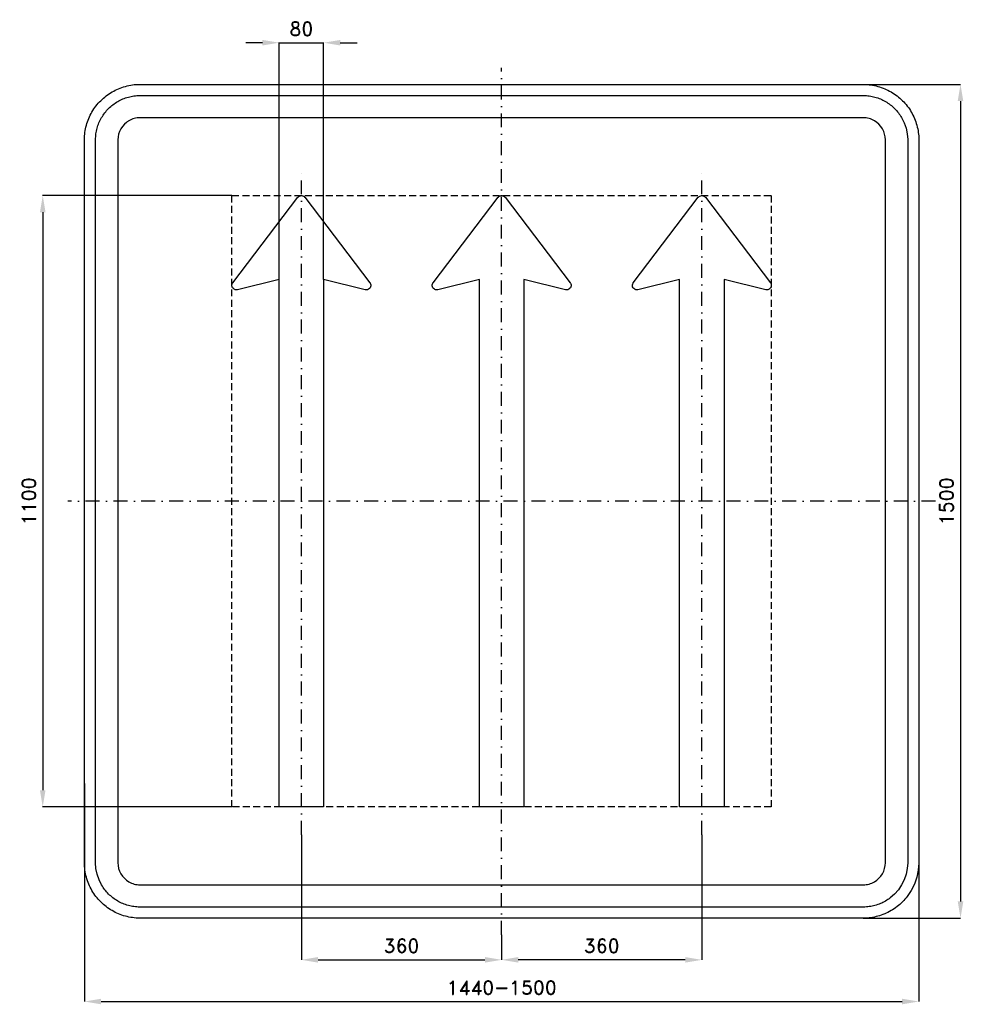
# Model space of a CAD drawing. Header units: millimetres. Extents: x -866 to 830, y -905 to 866.
import ezdxf

# ---------------------------------------------------------------- set-up
doc = ezdxf.new("R2010")
doc.units = ezdxf.units.MM
doc.header["$LTSCALE"] = 5
doc.linetypes.add('ČERCHOVANÁX2', pattern=[2, 1, -0.5, 0, -0.5])
doc.linetypes.add('ČÁRKOVANÁX2', pattern=[1.5, 1, -0.5])
doc.layers.add('Kóty', color=2, linetype='Continuous')
doc.layers.add('Značka', color=7, linetype='Continuous')
doc.styles.get("Standard").update_dxf_attribs({"font": 'romand.shx', "height": 25})
doc.dimstyles.get("Standard").update_dxf_attribs({"dimtxt": 25, "dimasz": 30, "dimexe": 0.18, "dimexo": 0.0625, "dimgap": 12.5, "dimtad": 1, "dimdec": 0, "dimzin": 0, "dimdsep": 46, "dimtxsty": 'Standard', "dimcen": 0.09, "dimadec": 0, "dimazin": 0, "dimtfac": 1, "dimtdec": 0, "dimtofl": 0, "dimtmove": 0, "dimatfit": 3, "dimfxl": 1, "dimtolj": 1, "dimtzin": 0, "dimarcsym": 0})

# ---------------------------------------------------------------- blocks, each defined once
blk = doc.blocks.new('*D0')
at = {"layer": 'Defpoints', "color": 0, "transparency": 16777216}
for p in [(-360, -600), (0, -780.0625), (0, -825)]:
    blk.add_point(p, dxfattribs=at)
at = {"layer": 'Kóty', "color": 0, "lineweight": -2, "transparency": 16777216}
for p, q in [((-360, -600.0625), (-360, -825.18)), ((0, -780.125), (0, -825.18)), ((-330, -825), (-30, -825))]:
    blk.add_line(p, q, dxfattribs=at)
at = {"layer": 'Kóty', "color": 0, "transparency": 16777216}
for points in [[(-330, -820), (-330, -830), (-360, -825)], [(-30, -820), (-30, -830), (0, -825)]]:
    blk.add_solid(points, dxfattribs=at)
at = {"layer": 'Kóty', "color": 0, "transparency": 16777216, "insert": (-180, -800), "char_height": 25, "attachment_point": 5}
blk.add_mtext('\\A1;360', dxfattribs=at)
blk = doc.blocks.new('*D1')
at = {"layer": 'Defpoints', "color": 0, "transparency": 16777216}
for p in [(360, -600), (0, -780), (0, -825)]:
    blk.add_point(p, dxfattribs=at)
at = {"layer": 'Kóty', "color": 0, "lineweight": -2, "transparency": 16777216}
for p, q in [((360, -600.0625), (360, -825.18)), ((0, -780.0625), (0, -825.18)), ((330, -825), (30, -825))]:
    blk.add_line(p, q, dxfattribs=at)
at = {"layer": 'Kóty', "color": 0, "transparency": 16777216}
for points in [[(30, -820), (30, -830), (0, -825)], [(330, -820), (330, -830), (360, -825)]]:
    blk.add_solid(points, dxfattribs=at)
at = {"layer": 'Kóty', "color": 0, "transparency": 16777216, "insert": (180, -800), "char_height": 25, "attachment_point": 5}
blk.add_mtext('\\A1;360', dxfattribs=at)
blk = doc.blocks.new('*D2')
at = {"layer": 'Defpoints', "color": 0, "transparency": 16777216}
for p in [(-750, -507.4), (750, -603.9), (750, -900)]:
    blk.add_point(p, dxfattribs=at)
at = {"layer": 'Kóty', "color": 0, "lineweight": -2, "transparency": 16777216}
for p, q in [((-750, -507.5), (-750, -900.2)), ((750, -603.9), (750, -900.2)), ((-720, -900), (720, -900))]:
    blk.add_line(p, q, dxfattribs=at)
at = {"layer": 'Kóty', "color": 0, "transparency": 16777216}
for points in [[(-720, -895), (-720, -905), (-750, -900)], [(720, -895), (720, -905), (750, -900)]]:
    blk.add_solid(points, dxfattribs=at)
at = {"layer": 'Kóty', "color": 0, "transparency": 16777216, "insert": (0, -875), "char_height": 25, "attachment_point": 5}
blk.add_mtext('\\A1;1440-1500', dxfattribs=at)
blk = doc.blocks.new('*D3')
at = {"layer": 'Defpoints', "color": 0, "transparency": 16777216}
for p in [(626.7, 750), (650, -750), (825, -750)]:
    blk.add_point(p, dxfattribs=at)
at = {"layer": 'Kóty', "color": 0, "lineweight": -2, "transparency": 16777216}
for p, q in [((626.7, 750), (825.2, 750)), ((825, 720), (825, -720)), ((650.1, -750), (825.2, -750))]:
    blk.add_line(p, q, dxfattribs=at)
at = {"layer": 'Kóty', "color": 0, "transparency": 16777216}
for points in [[(820, 720), (830, 720), (825, 750)], [(820, -720), (830, -720), (825, -750)]]:
    blk.add_solid(points, dxfattribs=at)
at = {"layer": 'Kóty', "color": 0, "transparency": 16777216, "insert": (800, 0), "char_height": 25, "attachment_point": 5, "rotation": 90}
blk.add_mtext('\\A1;1500', dxfattribs=at)
blk = doc.blocks.new('*D4')
at = {"layer": 'Defpoints', "color": 0, "transparency": 16777216}
for p in [(-484.79, 550), (-825, -550), (-484.79, -550)]:
    blk.add_point(p, dxfattribs=at)
at = {"layer": 'Kóty', "color": 0, "lineweight": -2, "transparency": 16777216}
for p, q in [((-484.8525, 550), (-825.18, 550)), ((-825, 520), (-825, -520)), ((-484.8525, -550), (-825.18, -550))]:
    blk.add_line(p, q, dxfattribs=at)
at = {"layer": 'Kóty', "color": 0, "transparency": 16777216}
for points in [[(-830, 520), (-820, 520), (-825, 550)], [(-830, -520), (-820, -520), (-825, -550)]]:
    blk.add_solid(points, dxfattribs=at)
at = {"layer": 'Kóty', "color": 0, "transparency": 16777216, "insert": (-850, 0), "char_height": 25, "attachment_point": 5, "rotation": 90}
blk.add_mtext('\\A1;1100', dxfattribs=at)
blk = doc.blocks.new('*D5')
at = {"layer": 'Defpoints', "color": 0, "transparency": 16777216}
for p in [(-320, 825), (-400, 399.21), (-320, 399.21)]:
    blk.add_point(p, dxfattribs=at)
at = {"layer": 'Kóty', "color": 0, "lineweight": -2, "transparency": 16777216}
for p, q in [((-430, 825), (-460, 825)), ((-400, 399.2725), (-400, 825.18)), ((-320, 399.2725), (-320, 825.18)), ((-290, 825), (-260, 825))]:
    blk.add_line(p, q, dxfattribs=at)
at = {"layer": 'Kóty', "color": 0, "transparency": 16777216}
for points in [[(-430, 830), (-430, 820), (-400, 825)], [(-290, 830), (-290, 820), (-320, 825)]]:
    blk.add_solid(points, dxfattribs=at)
at = {"layer": 'Kóty', "color": 0, "transparency": 16777216, "insert": (-360, 850), "char_height": 25, "attachment_point": 5}
blk.add_mtext('\\A1;80', dxfattribs=at)

msp = doc.modelspace()

# ---------------------------------------------------------------- linework, layer by layer
at = {"layer": 'Kóty'}
msp.add_lwpolyline([(-400, 825), (-320, 825)], dxfattribs=at)
at = {"layer": 'Značka', "color": 6, "linetype": 'ČERCHOVANÁX2', "ltscale": 5}
for points in [[(0, -780), (0, 780)], [(-360, -600), (-360, 600)], [(360, -600), (360, 600)], [(780, 0), (-780, 0)]]:
    msp.add_lwpolyline(points, dxfattribs=at)
at = {"layer": 'Značka', "color": 5}
for points in [[(-650, -750), (-650.39, -749.9988), (-650.79, -749.9969, -0.032183), (-663.7, -749.0925, -0.0354395), (-676.39, -746.4557, -0.036257), (-688.66, -742.3068, -0.0344302), (-700.23, -736.4713, -0.0337135), (-711, -729.2849, -0.034097), (-720.71, -720.7107, -0.0342145), (-729.29, -711.0064, -0.0342268), (-736.47, -700.2266, -0.0340428), (-742.27, -688.6512, -0.0334252), (-746.46, -676.3873, -0.0341747), (-749.14, -663.6918, -0.0367361), (-750, -650.785), (-750, -650.393), (-750, -650), (-750, 650), (-750, 650.39), (-750, 650.79, -0.0321975), (-749.09, 663.7, -0.0354674), (-746.46, 676.39, -0.0363203), (-742.31, 688.66, -0.0344709), (-736.47, 700.23, -0.0337211), (-729.29, 711, -0.0340992), (-720.71, 720.71, -0.0342018), (-711.01, 729.29, -0.0342246), (-700.23, 736.47, -0.0340515), (-688.65, 742.27, -0.0334153), (-676.39, 746.46, -0.0341236), (-663.69, 749.14, -0.0367442), (-650.79, 750), (-650.39, 750), (-650, 750), (650, 750), (650.39, 750), (650.79, 750, -0.0321821), (663.7, 749.09, -0.0354474), (676.39, 746.46, -0.0362719), (688.66, 742.31, -0.0344334), (700.23, 736.47, -0.0337229), (711, 729.28, -0.0340912), (720.71, 720.71, -0.0342207), (729.29, 711.01, -0.0342246), (736.47, 700.23, -0.0340384), (742.27, 688.65, -0.0334249), (746.46, 676.39, -0.034173), (749.14, 663.69, -0.0367364), (750, 650.79), (750, 650.39), (750, 650), (750, -650), (750, -650.393), (750, -650.785), (749.09, -663.6978), (746.46, -676.3873), (742.31, -688.6591), (736.47, -700.2266), (729.28, -711.0042, -0.0341063), (720.71, -720.7107, -0.0342027), (711.01, -729.2931, -0.034227), (700.23, -736.4713, -0.0340442), (688.65, -742.2651, -0.0334113), (676.39, -746.4557, -0.0341218), (663.69, -749.1355, -0.0367434), (650.79, -749.9969), (650.39, -749.9989), (650, -750), (-650, -750)], [(-650, -730), (-650.31, -729.9991), (-650.63, -729.9975, -0.0321839), (-660.96, -729.274, -0.035448), (-671.11, -727.1646, -0.0362817), (-680.93, -723.8454, -0.0344216), (-690.18, -719.1771, -0.0337453), (-698.8, -713.4279, -0.0341022), (-706.57, -706.5685, -0.034186), (-713.43, -698.8051, -0.0342028), (-719.18, -690.1812), (-723.81, -680.921), (-727.16, -671.1098), (-729.31, -660.9534), (-730, -650.628), (-730, -650.314), (-730, -650), (-730, 650), (-730, 650.31), (-730, 650.63, -0.0321794), (-729.27, 660.96, -0.0354889), (-727.16, 671.11, -0.0362814), (-723.85, 680.93, -0.0344198), (-719.18, 690.18, -0.033728), (-713.43, 698.8, -0.0340731), (-706.57, 706.57, -0.0342387), (-698.81, 713.43, -0.0341991), (-690.18, 719.18, -0.0340344), (-680.92, 723.81, -0.0334143), (-671.11, 727.16, -0.0341236), (-660.95, 729.31, -0.0367402), (-650.63, 730), (-650.31, 730), (-650, 730), (650, 730), (650.31, 730), (650.63, 730, -0.032183), (660.96, 729.27, -0.0354467), (671.11, 727.16, -0.0362744), (680.93, 723.85, -0.0344144), (690.18, 719.18, -0.033745), (698.8, 713.43, -0.0340968), (706.57, 706.57, -0.0341871), (713.43, 698.81, -0.0342063), (719.18, 690.18), (723.81, 680.92), (727.16, 671.11), (729.31, 660.95), (730, 650.63), (730, 650.31), (730, 650), (730, -650), (730, -650.314), (730, -650.628), (729.27, -660.9582), (727.16, -671.1098), (723.85, -680.9273), (719.18, -690.1812), (713.43, -698.8034), (706.57, -706.5685), (698.81, -713.4345, -0.0342057), (690.18, -719.1771, -0.0340314), (680.92, -723.8121, -0.0334215), (671.11, -727.1646, -0.0341218), (660.95, -729.3084, -0.0367439), (650.63, -729.9975), (650.31, -729.9991), (650, -730), (-650, -730)], [(-650, -690), (650, -690), (650.16, -689.9995), (650.31, -689.9988, 0.0321848), (655.48, -689.637, 0.0354594), (660.55, -688.5823, 0.0362767), (665.46, -686.9227), (670.09, -684.5885), (674.4, -681.714), (678.28, -678.2843), (681.72, -674.4026), (684.59, -670.0906), (686.91, -665.4605), (688.58, -660.5549), (689.65, -655.4767), (690, -650.314), (690, -650.157), (690, -650), (690, 650), (690, 650.16), (690, 650.31), (689.64, 655.48), (688.58, 660.55), (686.92, 665.46), (684.59, 670.09), (681.71, 674.4), (678.28, 678.28), (674.4, 681.72), (670.09, 684.59), (665.46, 686.91, 0.0334086), (660.55, 688.58, 0.0341855), (655.48, 689.65, 0.0367465), (650.31, 690), (650.16, 690), (650, 690), (-650, 690), (-650.16, 690), (-650.31, 690, 0.0321848), (-655.48, 689.64, 0.0354579), (-660.55, 688.58, 0.0362712), (-665.46, 686.92, 0.0343823), (-670.09, 684.59, 0.0336505), (-674.4, 681.71), (-678.28, 678.28), (-681.72, 674.4), (-684.59, 670.09), (-686.91, 665.46), (-688.58, 660.55), (-689.65, 655.48), (-690, 650.31), (-690, 650.16), (-690, 650), (-690, -650), (-690, -650.157), (-690, -650.314), (-689.64, -655.4791), (-688.58, -660.5549), (-686.92, -665.4636), (-684.59, -670.0906), (-681.71, -674.4017), (-678.28, -678.2843), (-674.4, -681.7172), (-670.09, -684.5885), (-665.46, -686.9061, 0.0334044), (-660.55, -688.5823, 0.0341611), (-655.48, -689.6542, 0.0367494), (-650.31, -689.9988), (-650.16, -689.9996), (-650, -690)], [(-400, 399.21), (-474.96, 380.66), (-475.35, 380.58), (-475.74, 380.51, -0.0524666), (-477.31, 380.43, -0.0527088), (-478.87, 380.68, -0.0655366), (-480.7, 381.38), (-482.3, 382.54), (-483.58, 384.03), (-484.44, 385.8), (-484.86, 387.72), (-484.79, 389.68), (-484.4, 391.22), (-483.7, 392.62), (-483.48, 392.95), (-483.25, 393.27), (-366.37, 546.85), (-366.13, 547.13), (-365.89, 547.41), (-364.81, 548.4), (-363.55, 549.17), (-361.83, 549.8, -0.0614155), (-360, 550, -0.061065), (-358.18, 549.8, -0.0594878), (-356.45, 549.17), (-355.18, 548.41), (-354.11, 547.41), (-353.87, 547.13), (-353.63, 546.85), (-236.75, 393.27), (-236.52, 392.95), (-236.3, 392.62), (-235.6, 391.21), (-235.21, 389.68), (-235.13, 387.72), (-235.56, 385.8), (-236.42, 384.03), (-237.7, 382.54), (-239.3, 381.39), (-241.13, 380.68, -0.0527383), (-242.69, 380.42, -0.0574541), (-244.26, 380.51), (-244.65, 380.58), (-245.04, 380.66), (-320, 399.21), (-320, 375.21), (-320, -550), (-400, -550), (-400, 399.21)], [(-40, 399.21), (-114.96, 380.66), (-115.35, 380.58), (-115.74, 380.51, -0.0524666), (-117.31, 380.43, -0.0527088), (-118.87, 380.68, -0.0655366), (-120.7, 381.38), (-122.3, 382.54), (-123.58, 384.03), (-124.44, 385.8), (-124.86, 387.72), (-124.79, 389.68), (-124.4, 391.22), (-123.7, 392.62), (-123.48, 392.95), (-123.25, 393.27), (-6.37, 546.85), (-6.13, 547.13), (-5.89, 547.41), (-4.81, 548.4), (-3.55, 549.17), (-1.83, 549.8, -0.0614155), (0, 550, -0.061065), (1.82, 549.8, -0.0594878), (3.55, 549.17), (4.82, 548.41), (5.89, 547.41), (6.13, 547.13), (6.37, 546.85), (123.25, 393.27), (123.48, 392.95), (123.7, 392.62), (124.4, 391.21), (124.79, 389.68), (124.87, 387.72), (124.44, 385.8), (123.58, 384.03), (122.3, 382.54), (120.7, 381.39), (118.87, 380.68, -0.0527383), (117.31, 380.42, -0.0574541), (115.74, 380.51), (115.35, 380.58), (114.96, 380.66), (40, 399.21), (40, 375.21), (40, -550), (-40, -550), (-40, 399.21)], [(320, 399.21), (245.04, 380.66), (244.65, 380.58), (244.26, 380.51, -0.0524666), (242.69, 380.43, -0.0527088), (241.13, 380.68, -0.0655366), (239.3, 381.38), (237.7, 382.54), (236.42, 384.03), (235.56, 385.8), (235.14, 387.72), (235.21, 389.68), (235.6, 391.22), (236.3, 392.62), (236.52, 392.95), (236.75, 393.27), (353.63, 546.85), (353.87, 547.13), (354.11, 547.41), (355.19, 548.4), (356.45, 549.17), (358.17, 549.8, -0.0614155), (360, 550, -0.061065), (361.82, 549.8), (363.55, 549.17), (364.82, 548.41), (365.89, 547.41), (366.13, 547.13), (366.37, 546.85), (483.25, 393.27), (483.48, 392.95), (483.7, 392.62), (484.4, 391.21), (484.79, 389.68), (484.87, 387.72), (484.44, 385.8), (483.58, 384.03), (482.3, 382.54), (480.7, 381.39), (478.87, 380.68), (477.31, 380.42, -0.0574541), (475.74, 380.51), (475.35, 380.58), (474.96, 380.66), (400, 399.21), (400, 375.21), (400, -550), (320, -550), (320, 399.21)]]:
    msp.add_lwpolyline(points, format="xyb", dxfattribs=at)
at = {"layer": 'Značka', "color": 6, "linetype": 'ČÁRKOVANÁX2', "ltscale": 2.5}
msp.add_lwpolyline([(-484.79, -550), (-484.79, 550), (484.79, 550), (484.79, -550), (-484.79, -550)], dxfattribs=at)

# ---------------------------------------------------------------- dimensions: what is measured, and where the dimension line sits
at = {"layer": 'Kóty'}
for base, p1, p2, picture, middle in [((-320, 825), (-400, 399.21), (-320, 399.21), '*D5', (-360, 850)), ((0, -825), (-360, -600), (0, -780.0625), '*D0', (-180, -800)), ((0, -825), (360, -600), (0, -780), '*D1', (180, -800))]:
    dim = msp.add_linear_dim(base=base, p1=p1, p2=p2, dimstyle='Standard', dxfattribs=at)
    dim.commit()
    dim.dimension.update_dxf_attribs({"geometry": picture, "text_midpoint": middle})
for base, p1, p2, picture, middle in [((825, -750), (626.6528, 750), (650, -750), '*D3', (800, 0)), ((-825, -550), (-484.79, 550), (-484.79, -550), '*D4', (-850, 0))]:
    dim = msp.add_linear_dim(base=base, p1=p1, p2=p2, angle=90, dimstyle='Standard', dxfattribs=at)
    dim.commit()
    dim.dimension.update_dxf_attribs({"geometry": picture, "text_midpoint": middle})
dim = msp.add_linear_dim(base=(750, -900), p1=(-750, -507.4144), p2=(750, -603.8615), text='1440-1500', dimstyle='Standard', dxfattribs=at)
dim.commit()
dim.dimension.update_dxf_attribs({"geometry": '*D2', "text_midpoint": (0, -875)})

doc.saveas('drawing.dxf')
